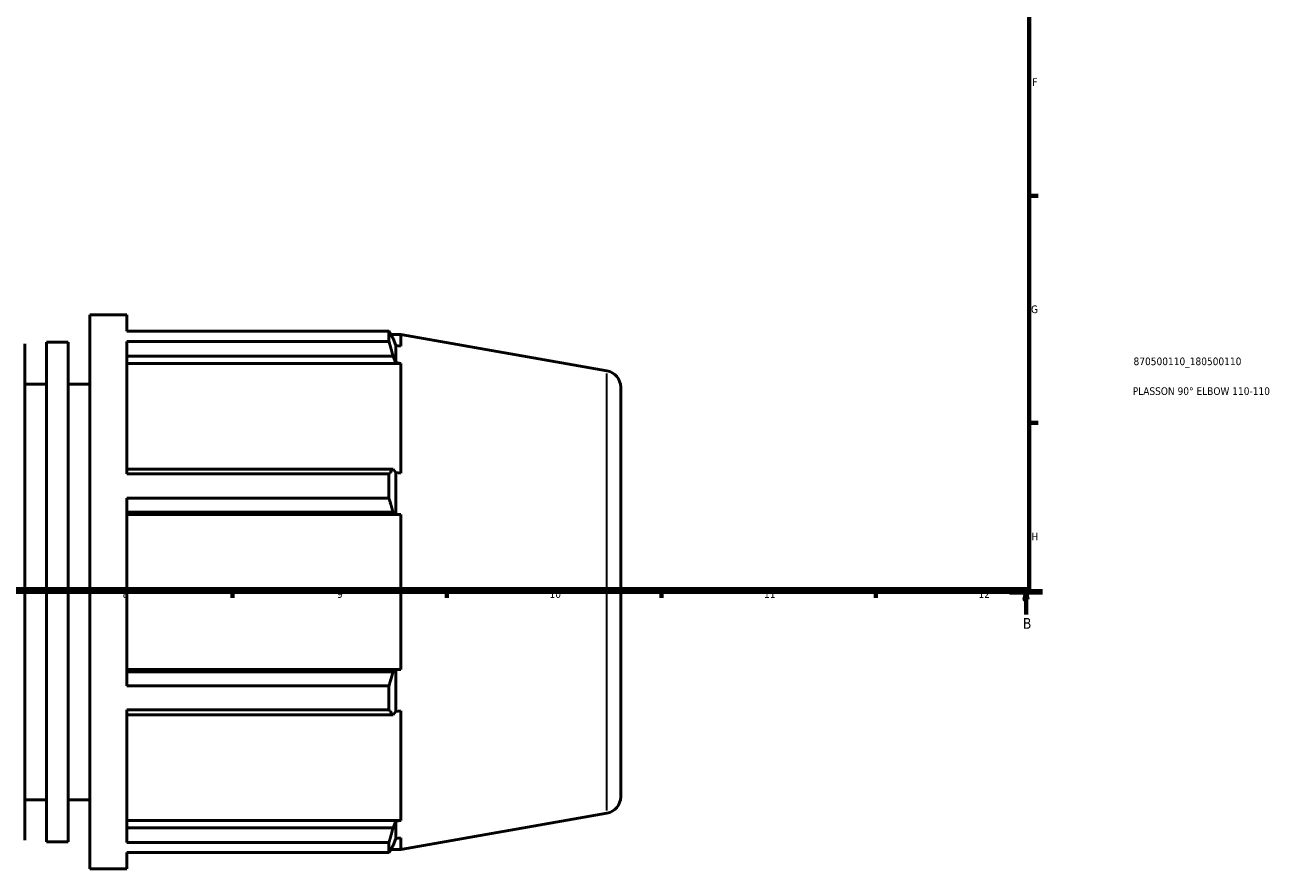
# Model space of a CAD drawing. Header units: millimetres. Extents: x -20 to 1216, y -71 to 1394.
# Tile 4 of 10: x 493 to 901, y -71 to 204. Entities that reach past the tile are written whole.
import ezdxf

# ---------------------------------------------------------------- set-up
doc = ezdxf.new("R2010")
doc.units = ezdxf.units.MM
doc.linetypes.add('CHAIN', pattern=[0.7087, 0.4724, -0.0591, 0.1181, -0.0591])
for name, color, linetype, lineweight in [('Border (ISO)', 7, 'Continuous', 70), ('Section Line (ISO)', 7, 'CHAIN', 70), ('Title (ISO)', 7, 'Continuous', 50), ('Visible (ISO)', 7, 'Continuous', 50), ('Visible Narrow (ISO)', 7, 'Continuous', 35)]:
    doc.layers.add(name, color=color, linetype=linetype, lineweight=lineweight)
doc.styles.add('Label Text (ISO)', font='tahoma.ttf')
doc.styles.add('Note Text (ISO)', font='tahoma.ttf')

# ---------------------------------------------------------------- blocks, each defined once
blk = doc.blocks.new('Borders Default Border')
at = {"layer": 'Border (ISO)'}
for p, q in [((821, 148.5), (823.9, 148.5)), ((821, 74.25), (823.9, 74.25)), ((560.67, 20), (560.67, 17.1)), ((630.75, 20), (630.75, 17.1)), ((700.83, 20), (700.83, 17.1)), ((770.92, 20), (770.92, 17.1))]:
    blk.add_line(p, q, dxfattribs=at)
at = {"layer": 'Border (ISO)', "flags": 128}
blk.add_lwpolyline([(20, 20), (20, 574), (821, 574), (821, 20), (20, 20)], dxfattribs=at)
at = {"layer": 'Border (ISO)', "color": 232, "true_color": 0xca0064, "char_height": 2.5, "attachment_point": 7, "style": 'Note Text (ISO)'}
for s, insert in [('F', (822, 184.38)), ('G', (821.61, 110.08)), ('H', (821.74, 35.88)), ('12', (804.46, 17.1)), ('8', (524.81, 17.04)), ('9', (594.88, 17.05)), ('10', (664.29, 17.05)), ('11', (734.37, 17.1))]:
    blk.add_mtext(s, dxfattribs=dict(at, insert=insert))
blk = doc.blocks.new('Title Blocks ISO')
at = {"layer": 'Title (ISO)', "color": 232, "true_color": 0xca0064, "style": 'Note Text (ISO)'}
for tag, p in [('PART_NUMBER_001', (34.1, 73.13)), ('DESCRIPTION_001', (33.84, 63.4))]:
    blk.add_attdef(tag, p, '', height=2.5, dxfattribs=at)
blk = doc.blocks.new('2dTransSection0')
at = {"layer": 'Section Line (ISO)', "linetype": 'CHAIN'}
blk.add_line((208.12, 19.03), (825.38, 19.03), dxfattribs=at)
at = {"layer": 'Section Line (ISO)', "linetype": 'Continuous', "lineweight": 140}
blk.add_line((814.59, 19.03), (825.38, 19.03), dxfattribs=at)
at = {"layer": 'Section Line (ISO)', "linetype": 'Continuous'}
for p, q in [((819.98, 19.03), (819.48, 16.53)), ((819.48, 16.53), (820.48, 16.53)), ((819.98, 16.53), (819.98, 19.03)), ((820.48, 16.53), (819.98, 19.03)), ((819.98, 11.67), (819.98, 16.53))]:
    blk.add_line(p, q, dxfattribs=at)
at = {"layer": 'Section Line (ISO)', "linetype": 'Continuous', "flags": 128}
blk.add_lwpolyline([(820.48, 16.53), (819.98, 19.03), (819.48, 16.53), (820.48, 16.53)], dxfattribs=at)
at = {"layer": 'Section Line (ISO)'}
blk.add_solid([(820.48, 16.53), (819.98, 19.03), (819.48, 16.53), (820.48, 16.53)], dxfattribs=at)
at = {"layer": 'Section Line (ISO)', "insert": (818.91, 7.03), "char_height": 3.5, "attachment_point": 7, "style": 'Label Text (ISO)'}
blk.add_mtext('B', dxfattribs=at)

msp = doc.modelspace()

# ---------------------------------------------------------------- linework, layer by layer
at = {"layer": 'Visible (ISO)'}
for p, q in [((514.071, -71.471), (514.071, 109.529)), ((514.071, 109.529), (526.138, 109.529)), ((526.138, 104.183), (526.138, 109.529)), ((526.138, 104.183), (611.833, 104.183)), ((611.833, 100.91), (611.833, 104.183)), ((612.407, 103.194), (615.704, 103.194)), ((682.986, 91.33), (615.704, 103.194)), ((615.704, 99.298), (615.704, 103.194)), ((492.903, 100.089), (492.903, -62.031)), ((499.959, -62.566), (499.959, 100.624)), ((499.959, 100.624), (507.015, 100.624)), ((507.015, -62.566), (507.015, 100.624)), ((526.138, 57.573), (526.138, 100.91)), ((611.833, 100.91), (526.138, 100.91)), ((614.031, 99.58), (613.15, 101.888)), ((614.031, 93.946), (614.031, 99.58)), ((615.704, 99.298), (614.031, 99.58)), ((526.138, 96.092), (613.15, 96.092)), ((613.15, 96.092), (614.031, 93.946)), ((614.031, 93.946), (615.704, 93.684)), ((526.138, 93.684), (615.704, 93.684)), ((615.704, 57.892), (615.704, 93.684)), ((492.903, 86.904), (499.959, 86.904)), ((507.015, 86.904), (514.071, 86.904)), ((687.531, 85.914), (687.531, -47.856)), ((613.15, 59.146), (526.138, 59.146)), ((526.138, 57.573), (611.833, 57.573)), ((611.833, 49.673), (611.833, 57.573)), ((614.031, 58.028), (613.15, 59.146)), ((614.031, 44.426), (614.031, 58.028)), ((615.704, 57.892), (614.031, 58.028)), ((526.138, -11.615), (526.138, 49.673)), ((611.833, 49.673), (526.138, 49.673)), ((526.138, 45.154), (613.15, 45.154)), ((613.15, 45.154), (614.031, 44.426)), ((526.138, 44.338), (615.704, 44.338)), ((614.031, 44.426), (615.704, 44.338)), ((615.704, -6.28), (615.704, 44.338)), ((526.138, -6.28), (615.704, -6.28)), ((613.15, -7.097), (526.138, -7.097)), ((614.031, -6.369), (613.15, -7.097)), ((615.704, -6.28), (614.031, -6.369)), ((614.031, -19.971), (614.031, -6.369)), ((526.138, -11.615), (611.833, -11.615)), ((611.833, -19.516), (611.833, -11.615)), ((526.138, -62.853), (526.138, -19.516)), ((611.833, -19.516), (526.138, -19.516)), ((613.15, -21.088), (614.031, -19.971)), ((614.031, -19.971), (615.704, -19.834)), ((615.704, -55.626), (615.704, -19.834)), ((526.138, -21.088), (613.15, -21.088)), ((492.903, -48.846), (499.959, -48.846)), ((507.015, -48.846), (514.071, -48.846)), ((526.138, -55.626), (615.704, -55.626)), ((614.031, -55.888), (613.15, -58.035)), ((615.704, -55.626), (614.031, -55.888)), ((614.031, -61.522), (614.031, -55.888)), ((682.986, -53.273), (615.704, -65.136)), ((613.15, -58.035), (526.138, -58.035)), ((614.031, -61.522), (615.704, -61.241)), ((615.704, -65.136), (615.704, -61.241)), ((499.959, -62.566), (507.015, -62.566)), ((526.138, -62.853), (611.833, -62.853)), ((611.833, -66.125), (611.833, -62.853)), ((612.407, -65.136), (615.704, -65.136)), ((613.15, -63.83), (614.031, -61.522)), ((526.138, -71.471), (526.138, -66.125)), ((611.833, -66.125), (526.138, -66.125)), ((514.071, -71.471), (526.138, -71.471))]:
    msp.add_line(p, q, dxfattribs=at)
for centre, start, end in [((682.031, 85.914), 0, 80), ((682.031, -47.856), 280, 0)]:
    msp.add_arc(centre, 5.5, start, end, dxfattribs=at)
for points, weights in [([(611.833, 104.183), (612.518, 103.012), (613.15, 101.888)], [1, 1.0007013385, 1.00058569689]), ([(613.15, 96.092), (612.518, 98.452), (611.833, 100.91)], [1.00058569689, 1.0007013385, 1]), ([(611.833, 57.573), (612.518, 58.375), (613.15, 59.146)], [1, 1.00070133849, 1.00058569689]), ([(613.15, 45.154), (612.518, 47.367), (611.833, 49.673)], [1.00058569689, 1.0007013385, 1]), ([(611.833, -11.615), (612.518, -9.31), (613.15, -7.097)], [1, 1.00070133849, 1.00058569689]), ([(613.15, -21.088), (612.518, -20.318), (611.833, -19.516)], [1.00058569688, 1.00070133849, 1]), ([(611.833, -62.853), (612.518, -60.395), (613.15, -58.035)], [1, 1.00070133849, 1.00058569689]), ([(613.15, -63.83), (612.518, -64.954), (611.833, -66.125)], [1.00058569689, 1.00070133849, 1])]:
    msp.add_rational_spline(points, weights, degree=2, dxfattribs=at)
at = {"layer": 'Visible Narrow (ISO)'}
msp.add_line((682.986, -52.382), (682.986, 90.44), dxfattribs=at)

# ---------------------------------------------------------------- block references
msp.add_blockref('Borders Default Border', (0, 0))
msp.add_blockref('Title Blocks ISO', (821, 20)).add_auto_attribs({'PART_NUMBER_001': '870500110_180500110', 'DESCRIPTION_001': 'PLASSON 90° ELBOW 110-110'})
at = {"layer": 'Section Line (ISO)'}
msp.add_blockref('2dTransSection0', (0, 0), dxfattribs=at)

doc.saveas('drawing.dxf')
